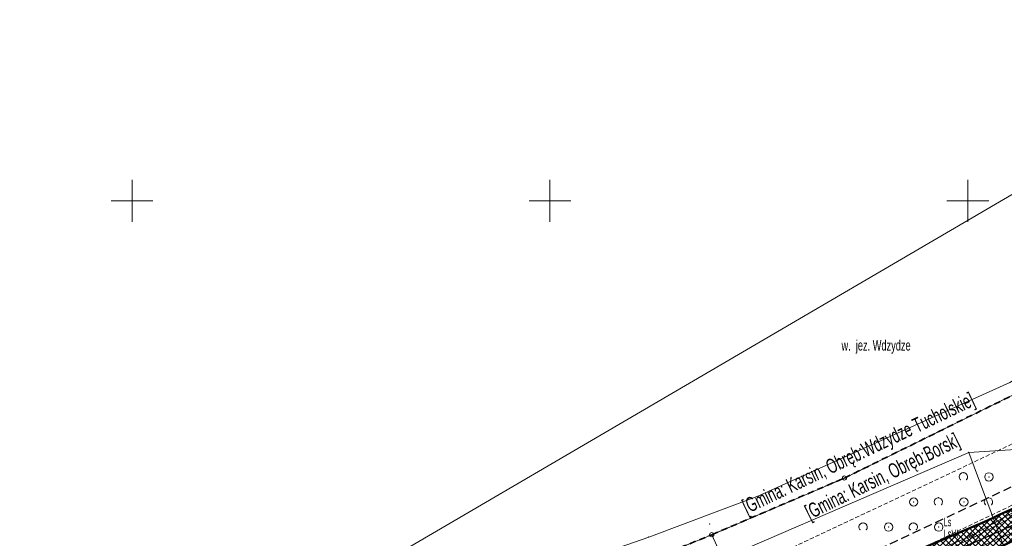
# Model space of a CAD drawing. Extents: x 6456700 to 6518119, y 5963420 to 5980059.
# Tile 50 of 256: x 6511655 to 6511773, y 5964209 to 5964271. Entities that reach past the tile are written whole.
import ezdxf
from ezdxf.enums import TextEntityAlignment as Align

# ---------------------------------------------------------------- set-up
doc = ezdxf.new("R2010")
doc.units = 0
doc.header["$MEASUREMENT"] = 0
for name, pattern in [('L_0_03', [1, 0.5, -0.5]), ('L_0_04', [1.5, 1, -0.5]), ('L_0_50', [1.25, 0.75, -0.5]), ('L_0_52', [1, 0.75, -0.25]), ('L_0_5A', [0.75, 0.5, -0.25])]:
    doc.linetypes.add(name, pattern=pattern)
doc.layers.get('0').update_dxf_attribs({"color": 2, "linetype": 'CONTINUOUS', "lineweight": 5})
for name, color, linetype, lineweight in [('18mm Kreska ciągła', 7, 'CONTINUOUS', 18), ('202_punkt_graniczny', 7, 'CONTINUOUS', 18), ('209_oznaczenie_konturu_klasyfikacyjnego', 96, 'CONTINUOUS', 18), ('210_oznaczenie_konturu_uzytku_gruntowego', 96, 'CONTINUOUS', 18), ('216_obreb_ewidencyjny', 7, 'CONTINUOUS', 18), ('218_kontur_uzytku_gruntowego', 96, 'L_0_03', 18), ('219_dzialka_ewidencyjna', 7, 'CONTINUOUS', 18), ('50mm Kreska ciągła', 7, 'CONTINUOUS', 50), ('9mm Kreska ciągła', 252, 'CONTINUOUS', 9), ('ogrodzenie_trwale', 7, 'CONTINUOUS', 18), ('przewod_elektroenergetyczny_podziemny', 7, 'CONTINUOUS', 18), ('przewod_kanalizacyjny', 7, 'CONTINUOUS', 18), ('przewod_kanalizacyjny___ob__projektowany', 7, 'CONTINUOUS', 18), ('przewod_wodociagowy', 7, 'CONTINUOUS', 18), ('siatka_krzyrzy', 7, 'CONTINUOUS', 18), ('woda_stojaca', 7, 'CONTINUOUS', 18), ('woda_stojaca_Atr103', 7, 'CONTINUOUS', 18), ('zadrzewienie__zakrzewienie', 7, 'CONTINUOUS', 18), ('Zakres', 7, 'CONTINUOUS', 18)]:
    doc.layers.add(name, color=color, linetype=linetype, lineweight=lineweight)
doc.styles.get("Standard").update_dxf_attribs({"font": 'txt', "width": 0.75})

# ---------------------------------------------------------------- blocks, each defined once
blk = doc.blocks.new('mdcp_nowa')
at = {"layer": '202_punkt_graniczny', "color": 7, "linetype": 'Continuous', "lineweight": 18}
for centre in [(6494485.24, 5980666.86), (6494469.36, 5980660.08), (6494500.39, 5980659.94)]:
    blk.add_circle(centre, 0.25, dxfattribs=at)
at = {"layer": '202_punkt_graniczny'}
for p in [(6494485.24, 5980666.86), (6494469.36, 5980660.08), (6494500.39, 5980659.94)]:
    blk.add_point(p, dxfattribs=at)
at = {"layer": '216_obreb_ewidencyjny', "color": 7, "linetype": 'L_0_50', "lineweight": 35, "flags": 128}
for points in [[(6494485.24, 5980666.86), (6494509.87, 5980678.99)], [(6494469.36, 5980660.08), (6494485.24, 5980666.86)], [(6494450.51, 5980652.42), (6494469.36, 5980660.08)]]:
    blk.add_lwpolyline(points, dxfattribs=at)
at = {"layer": '216_obreb_ewidencyjny'}
for p in [(6494485.24, 5980666.86), (6494469.36, 5980660.08)]:
    blk.add_point(p, dxfattribs=at)
at = {"layer": '218_kontur_uzytku_gruntowego', "lineweight": 18, "flags": 128}
for points in [[(6494509.87, 5980678.99), (6494485.24, 5980666.86)], [(6494500.39, 5980659.94), (6494515.71, 5980668.48)], [(6494485.24, 5980666.86), (6494469.36, 5980660.08)], [(6494469.36, 5980660.08), (6494450.51, 5980652.42)], [(6494472.23, 5980653.81), (6494469.36, 5980660.08)], [(6494474.65, 5980648.83), (6494500.39, 5980659.94)]]:
    blk.add_lwpolyline(points, dxfattribs=at)
at = {"layer": '218_kontur_uzytku_gruntowego'}
for p in [(6494485.24, 5980666.86), (6494485.24, 5980666.86), (6494485.24, 5980666.86), (6494485.24, 5980666.86), (6494469.36, 5980660.08), (6494469.36, 5980660.08), (6494469.36, 5980660.08), (6494469.36, 5980660.08), (6494469.36, 5980660.08), (6494469.36, 5980660.08), (6494500.39, 5980659.94), (6494500.39, 5980659.94), (6494500.39, 5980659.94), (6494500.39, 5980659.94)]:
    blk.add_point(p, dxfattribs=at)
at = {"layer": '219_dzialka_ewidencyjna', "color": 3, "linetype": 'Continuous', "lineweight": 18, "flags": 128}
for points in [[(6494485.24, 5980666.86), (6494509.87, 5980678.99)], [(6494500.39, 5980659.94), (6494515.71, 5980668.48)], [(6494469.36, 5980660.08), (6494485.24, 5980666.86)], [(6494450.51, 5980652.42), (6494469.36, 5980660.08)], [(6494469.36, 5980660.08), (6494474.18, 5980649.54)], [(6494474.65, 5980648.83), (6494500.39, 5980659.94)]]:
    blk.add_lwpolyline(points, dxfattribs=at)
at = {"layer": '219_dzialka_ewidencyjna', "color": 3}
for p in [(6494485.24, 5980666.86), (6494485.24, 5980666.86), (6494469.36, 5980660.08), (6494469.36, 5980660.08), (6494469.36, 5980660.08), (6494500.39, 5980659.94), (6494500.39, 5980659.94)]:
    blk.add_point(p, dxfattribs=at)
at = {"layer": 'ogrodzenie_trwale'}
blk.add_point((6494469.12, 5980661.38), dxfattribs=at)
at = {"layer": 'przewod_elektroenergetyczny_podziemny', "color": 1, "linetype": 'Continuous', "lineweight": 18, "flags": 128}
blk.add_lwpolyline([(6494496.16, 5980657.65), (6494500.84, 5980659.83), (6494509.61, 5980664.45), (6494515.16, 5980668.04), (6494515.48, 5980667.75), (6494511.3, 5980665.23), (6494521.5, 5980647.39), (6494527.21, 5980651.41)], dxfattribs=at)
at = {"layer": 'przewod_elektroenergetyczny_podziemny'}
blk.add_point((6494500.84, 5980659.83), dxfattribs=at)
at = {"layer": 'przewod_kanalizacyjny', "color": 34, "linetype": 'Continuous', "lineweight": 18, "flags": 128}
blk.add_lwpolyline([(6494512.58, 5980664.36), (6494475.85, 5980648.08), (6494448.95, 5980640.08), (6494435.82, 5980630.74), (6494434, 5980628.21), (6494423.39, 5980591.02), (6494422.96, 5980583.93), (6494407.05, 5980559.11), (6494413.79, 5980555.59), (6494408.53, 5980527.9), (6494395.33, 5980508.5), (6494379.99, 5980480.33), (6494362.15, 5980422.68)], dxfattribs=at)
at = {"layer": 'przewod_kanalizacyjny___ob__projektowany', "color": 34, "linetype": 'L_0_52', "lineweight": 18, "flags": 128}
blk.add_lwpolyline([(6494543.74, 5980613.84), (6494541.34, 5980614.19), (6494526.27, 5980640.46), (6494512.58, 5980664.36), (6494475.85, 5980648.08), (6494448.95, 5980640.08), (6494435.82, 5980630.74), (6494434, 5980628.21), (6494423.39, 5980591.02), (6494423.22, 5980589.05)], dxfattribs=at)
at = {"layer": 'przewod_wodociagowy', "color": 5, "linetype": 'Continuous', "lineweight": 18, "flags": 128}
for points in [[(6494500.11, 5980669.92), (6494514.44, 5980670.82), (6494523.65, 5980667.75), (6494537, 5980666.66)], [(6494460.87, 5980653.38), (6494473.86, 5980658.58), (6494500.11, 5980669.92), (6494504.17, 5980658.99), (6494506.69, 5980652.4)], [(6494513.5, 5980663.95), (6494476.06, 5980647.42), (6494449.16, 5980639.62), (6494440.37, 5980633.47), (6494436.09, 5980630.48), (6494434.52, 5980628.04), (6494423.72, 5980591.82), (6494423.49, 5980583.76), (6494407.79, 5980559.35), (6494414.54, 5980555.87), (6494409.04, 5980527.84), (6494395.85, 5980508.25), (6494380.37, 5980480.1), (6494362.54, 5980422.62), (6494348.35, 5980374.02), (6494335.97, 5980340.4), (6494332.73, 5980341.36), (6494294.76, 5980353), (6494262.61, 5980362.71)]]:
    blk.add_lwpolyline(points, dxfattribs=at)
at = {"layer": 'przewod_wodociagowy'}
blk.add_point((6494500.11, 5980669.92), dxfattribs=at)
blk.add_point((6494500.11, 5980669.92), dxfattribs=at)
at = {"layer": 'siatka_krzyrzy', "linetype": 'Continuous', "lineweight": 18, "flags": 128}
for points in [[(6494400, 5980697.5), (6494400, 5980702.5)], [(6494450, 5980697.5), (6494450, 5980702.5)], [(6494500, 5980697.5), (6494500, 5980702.5)], [(6494397.5, 5980700), (6494402.5, 5980700)], [(6494447.5, 5980700), (6494452.5, 5980700)], [(6494497.5, 5980700), (6494502.5, 5980700)]]:
    blk.add_lwpolyline(points, dxfattribs=at)
at = {"layer": 'woda_stojaca', "color": 141, "linetype": 'Continuous', "lineweight": 18, "flags": 128}
blk.add_lwpolyline([(6494530.3, 5980715.34), (6494528.49, 5980713.31), (6494527.35, 5980707.09), (6494526.2, 5980695.34), (6494520.53, 5980687.66), (6494505.04, 5980678.28), (6494474.89, 5980664.68), (6494461.82, 5980659.79), (6494438.12, 5980651.55), (6494432.21, 5980649.42), (6494413.18, 5980646.91), (6494551.45, 5980727.76)], close=True, dxfattribs=at)
at = {"layer": 'woda_stojaca'}
for p in [(6494474.89, 5980664.68), (6494461.82, 5980659.79)]:
    blk.add_point(p, dxfattribs=at)
at = {"layer": 'zadrzewienie__zakrzewienie', "color": 7, "linetype": 'L_0_5A', "lineweight": 18, "flags": 128}
blk.add_lwpolyline([(6494474.6, 5980648.98), (6494470.43, 5980646.9), (6494473.92, 5980656.16), (6494505.99, 5980671.25), (6494515.5, 5980668.48)], close=True, dxfattribs=at)
at = {"layer": 'zadrzewienie__zakrzewienie', "color": 7, "linetype": 'Continuous', "lineweight": 18}
for centre in [(6494502.52, 5980666.99), (6494493.52, 5980663.99), (6494499.52, 5980663.99), (6494490.52, 5980660.99), (6494496.52, 5980660.99)]:
    blk.add_circle(centre, 0.5, dxfattribs=at)
for centre in [(6494499.47, 5980667), (6494496.47, 5980664), (6494502.47, 5980664), (6494487.47, 5980661), (6494493.47, 5980661)]:
    blk.add_arc(centre, 0.5, 318.85, 221.162, dxfattribs=at)
at = {"layer": 'zadrzewienie__zakrzewienie'}
for p in [(6494499.47, 5980667.5), (6494499.1, 5980666.67), (6494499.85, 5980666.67), (6494502.52, 5980666.99), (6494493.52, 5980663.99), (6494496.1, 5980663.67), (6494496.47, 5980664.5), (6494496.85, 5980663.67), (6494499.52, 5980663.99), (6494502.1, 5980663.67), (6494502.47, 5980664.5), (6494502.85, 5980663.67), (6494487.47, 5980661.5), (6494493.47, 5980661.5), (6494487.1, 5980660.67), (6494487.85, 5980660.67), (6494490.52, 5980660.99), (6494493.1, 5980660.67), (6494493.85, 5980660.67), (6494496.52, 5980660.99)]:
    blk.add_point(p, dxfattribs=at)
at = {"layer": 'Zakres', "linetype": 'L_0_04', "lineweight": 25, "flags": 128}
blk.add_lwpolyline([(6495113.77, 5985050.22), (6495121.12, 5984877.07), (6495125.76, 5984757.87), (6495129.89, 5984649.81), (6495141.08, 5984611.3), (6495145.77, 5984544.53), (6495147.36, 5984487.27), (6495157.22, 5984392.07), (6495162.95, 5984387.45), (6495180.24, 5984384.16), (6495229.5, 5984386.61), (6495251.65, 5984373.41), (6495258.77, 5984357.12), (6495255.44, 5984330.44), (6495250.77, 5984304.39), (6495252.21, 5984282.78), (6495255.46, 5984256.45), (6495254.94, 5984238.25), (6495266.4, 5984211), (6495277.24, 5984182.33), (6495294.2, 5984133.19), (6495300.94, 5984095.37), (6495313.24, 5984037.69), (6495317.44, 5983978.18), (6495300.35, 5983922.18), (6495282.35, 5983883.38), (6495266.21, 5983862.23), (6495242.03, 5983839.67), (6495211.11, 5983816.86), (6495158.26, 5983772.66), (6495130.6, 5983651.16), (6495116.31, 5983543.43), (6495129.51, 5983346.73), (6495134.58, 5983264.71), (6495139.64, 5983186.97), (6495193.25, 5983077.94), (6495199.2, 5983041.97), (6495206.23, 5983026), (6495208.96, 5983004.88), (6495202.27, 5982979.48), (6495202.42, 5982950.13), (6495209.35, 5982897.38), (6495215.97, 5982850.34), (6495228.6, 5982809.97), (6495226.85, 5982778.82), (6495225.04, 5982750.56), (6495220.26, 5982723.37), (6495226.54, 5982679.97), (6495206.06, 5982669.48), (6495192.68, 5982657.71), (6495184.57, 5982648.65), (6495174.78, 5982624.58), (6495164.23, 5982604.61), (6495150.7, 5982588.3), (6495137.69, 5982582.43), (6495118.26, 5982573.75), (6495100.35, 5982558.42), (6495090.36, 5982544.99), (6495075.87, 5982519.06), (6495060.83, 5982499.68), (6495049.41, 5982485.49), (6495035.07, 5982459.7), (6495006.7, 5982406.64), (6494980.89, 5982351.84), (6494944.35, 5982293.29), (6494925.72, 5982250.11), (6494905.2, 5982190.37), (6494898.43, 5982153.5), (6494879.51, 5982063.89), (6494864.14, 5981992.66), (6494816.93, 5981768.61), (6494777.79, 5981577.7), (6494739.84, 5981394.72), (6494718.65, 5981297.89), (6494716.45, 5981237.31), (6494738.62, 5981208.21), (6494776.48, 5981173.06), (6494817.16, 5981137.44), (6494847.63, 5981109.8), (6494877.39, 5981077.08), (6494912.75, 5981030.55), (6494916.06, 5981014.71), (6494903.86, 5980957.01), (6494916.13, 5980953.51), (6494892.32, 5980927.59), (6494850.7, 5980858.8), (6494806.81, 5980779.89), (6494785.1, 5980753.49), (6494715.22, 5980723.29), (6494679.96, 5980686.78), (6494651.35, 5980651.29), (6494549.14, 5980683.24), (6494511.84, 5980659.66), (6494443.61, 5980630.33), (6494428.78, 5980598.6), (6494431.58, 5980579.46), (6494420.56, 5980549.76), (6494416.45, 5980528.2), (6494403.86, 5980507.16), (6494388.89, 5980482.96), (6494365.32, 5980407.99), (6494335.67, 5980315.15), (6494332.29, 5980297.41), (6494335.1, 5980278.18), (6494347.25, 5980254.84), (6494336.79, 5980250.09), (6494300.04, 5980271.34), (6494320.8, 5980301.43), (6494336.81, 5980349.17), (6494344.85, 5980380.92), (6494360.85, 5980437.13), (6494374.18, 5980476.38), (6494386.14, 5980498.84), (6494403.02, 5980528.52), (6494411.33, 5980563.19), (6494420.84, 5980586.25), (6494420.25, 5980601.11), (6494434.95, 5980635.94), (6494446.75, 5980644.99), (6494465.77, 5980647.27), (6494513.02, 5980669.46), (6494507.85, 5980679.68), (6494547.89, 5980705.83), (6494570.06, 5980691.34), (6494636.17, 5980669.05), (6494706.14, 5980756.86), (6494742.78, 5980772.58), (6494798.53, 5980814.27), (6494826.12, 5980867.97), (6494849.57, 5980908.6), (6494845.35, 5980942.01), (6494853.94, 5980970.83), (6494891.08, 5980960.54), (6494890.11, 5980965.73), (6494903.94, 5981025.69), (6494869.98, 5981070.3), (6494770.97, 5981160.58), (6494728.18, 5981200.64), (6494706.13, 5981229.56), (6494707.94, 5981299.75), (6494728.84, 5981398.1), (6494767.06, 5981580.19), (6494806.17, 5981770.55), (6494854.36, 5981994.76), (6494869.73, 5982065.97), (6494888.61, 5982155.44), (6494891.67, 5982173.95), (6494895.82, 5982197.45), (6494916.38, 5982253.72), (6494935.47, 5982297.95), (6494954.97, 5982331.67), (6494972.09, 5982356.64), (6494997.76, 5982411.14), (6495026.29, 5982464.48), (6495041.09, 5982491.09), (6495052.99, 5982505.88), (6495067.51, 5982524.6), (6495081.94, 5982550.43), (6495092.99, 5982565.28), (6495112.86, 5982582.29), (6495133.59, 5982591.55), (6495144.48, 5982596.46), (6495155.87, 5982610.19), (6495165.7, 5982628.8), (6495175.96, 5982654.03), (6495185.62, 5982664.83), (6495200.4, 5982677.82), (6495212.49, 5982688.04), (6495209.64, 5982723.43), (6495215.22, 5982750.57), (6495216.87, 5982779.54), (6495218.31, 5982809.31), (6495206.86, 5982847.92), (6495199.44, 5982894.74), (6495192.11, 5982948.71), (6495190.16, 5982979.24), (6495183.47, 5983075.16), (6495129.79, 5983184.34), (6495124.6, 5983264.07), (6495119.53, 5983346.09), (6495106.27, 5983543.75), (6495120.74, 5983652.9), (6495148.75, 5983779.42), (6495204.15, 5983826.04), (6495273.41, 5983889.36), (6495288.53, 5983927.42), (6495300.83, 5983964.69), (6495303.91, 5983980.14), (6495301.32, 5984039.55), (6495291.1, 5984093.63), (6495284.5, 5984130.67), (6495267.84, 5984178.93), (6495257.12, 5984207.3), (6495244.96, 5984236.19), (6495244.79, 5984255.42), (6495242.25, 5984281.97), (6495240.71, 5984304.95), (6495245.55, 5984331.94), (6495248.51, 5984355.64), (6495243.77, 5984366.47), (6495226.98, 5984376.47), (6495179.54, 5984374.12), (6495158.61, 5984378.09), (6495147.7, 5984386.91), (6495137.38, 5984486.61), (6495135.78, 5984544.04), (6495131.18, 5984609.54), (6495119.95, 5984648.2), (6495115.76, 5984757.49), (6495111.12, 5984876.67), (6495103.73, 5985050.93), (6495109.36, 5985081.73), (6495120.41, 5985085.88)], close=True, dxfattribs=at)
at = {"layer": '209_oznaczenie_konturu_klasyfikacyjnego', "lineweight": 20, "width": 0.66}
blk.add_text('LsVI', height=1, dxfattribs=at).set_placement((6494497.1, 5980660.7), align=Align.TOP_LEFT)
at = {"layer": '210_oznaczenie_konturu_uzytku_gruntowego', "lineweight": 20, "width": 0.66}
blk.add_text('Ls', height=1, dxfattribs=at).set_placement((6494497.1, 5980662.1), align=Align.TOP_LEFT)
at = {"layer": '216_obreb_ewidencyjny', "lineweight": 35, "width": 0.66}
for s, rotation, p in [('[Gmina: Karsin, Obręb:Wdzydze Tucholskie]', 25.5, (6494472.8, 5980664.1)), ('[Gmina: Karsin, Obręb:Borsk]', 26.2, (6494480.31, 5980663.42))]:
    blk.add_text(s, height=1.75, rotation=rotation, dxfattribs=at).set_placement(p, align=Align.TOP_LEFT)
at = {"layer": 'woda_stojaca_Atr103', "color": 141, "lineweight": 25, "width": 0.66}
blk.add_text('w.  jez. Wdzydze', height=1.25, dxfattribs=at).set_placement((6494484.88, 5980683.35), align=Align.TOP_LEFT)

msp = doc.modelspace()

# ---------------------------------------------------------------- linework, layer by layer
at = {"layer": '50mm Kreska ciągła', "color": 6, "ltscale": 0.1}
for points in [[(6511780.961, 5964215.858, -0.0311027), (6511769.76, 5964210.196), (6511747.406, 5964200.649, 0.0201917)], [(6511771.135, 5964206.977, 0.0321976), (6511782.743, 5964212.845)]]:
    msp.add_lwpolyline(points, format="xyb", dxfattribs=at)

# ---------------------------------------------------------------- next in the draw order: block references
at = {"linetype": 'ByBlock'}
msp.add_blockref('mdcp_nowa', (17268.786, -16450.998), dxfattribs=at)

# ---------------------------------------------------------------- next in the draw order: hatches: boundary and pattern name
at = {"layer": '9mm Kreska ciągła'}
h = msp.add_hatch(dxfattribs=at)
h.set_pattern_fill('ANSI37', color=256, scale=4)
h.set_pattern_definition([(45, (6511691.195, 5964120.06236), (-0.3535534, 0.3535534), []), (135, (6511691.195, 5964120.06236), (-0.3535534, -0.3535534), [])])
h.paths.add_polyline_path([(6511691.195, 5964121.143), (6511691.386, 5964124.63, 0.0938697), (6511692.371, 5964131.182), (6511691.932, 5964142.68, -0.1144111), (6511694.249, 5964154.747), (6511705.391, 5964179.862, -0.2719906), (6511723.667, 5964192.967), (6511729.755, 5964193.522, 0.0986737), (6511738.301, 5964196.051), (6511743.586, 5964198.832, -0.0201917), (6511747.406, 5964200.649), (6511769.76, 5964210.196, 0.0321896), (6511780.964, 5964215.859), (6511817.579, 5964237.57, -0.2184617), (6511825.251, 5964238.379), (6511910.835, 5964209.53, -0.0627118), (6511916.853, 5964206.62, 0.3900749), (6511923.272, 5964207.6), (6511915.609, 5964197.326, 0.4269523), (6511913.878, 5964204.338, 0.0491888), (6511909.717, 5964206.213), (6511824.133, 5964235.062, 0.2184617), (6511819.364, 5964234.559), (6511782.746, 5964212.847), (6511782.743, 5964212.845, -0.0321976), (6511771.135, 5964206.977), (6511748.781, 5964197.43, 0.0201917), (6511745.216, 5964195.734), (6511739.931, 5964192.954, -0.0986737), (6511730.073, 5964190.037), (6511723.985, 5964189.481, 0.2719906), (6511708.591, 5964178.442), (6511697.449, 5964153.327, 0.1144111), (6511695.43, 5964142.813), (6511695.868, 5964131.315, -0.1384822), (6511693.149, 5964120.062), (6511691.196, 5964121.142)])

# ---------------------------------------------------------------- next in the draw order: linework, layer by layer
at = {"layer": '18mm Kreska ciągła', "color": 4, "ltscale": 0.1}
msp.add_lwpolyline([(6511691.623, 5964120.92, 0.1384822), (6511694.119, 5964131.248), (6511693.681, 5964142.747, -0.1144111), (6511695.849, 5964154.037), (6511706.991, 5964179.152, -0.2719906), (6511723.826, 5964191.224), (6511729.914, 5964191.78, 0.0986737), (6511739.116, 5964194.502), (6511744.401, 5964197.283, -0.0201917), (6511748.094, 5964199.04), (6511770.447, 5964208.587, 0.0321976), (6511781.855, 5964214.353), (6511818.472, 5964236.064, -0.2184617), (6511824.692, 5964236.72), (6511910.276, 5964207.872, -0.0809532), (6511917.385, 5964204.11), (6511919.535, 5964202.482)], format="xyb", dxfattribs=at)

doc.saveas('drawing.dxf')
